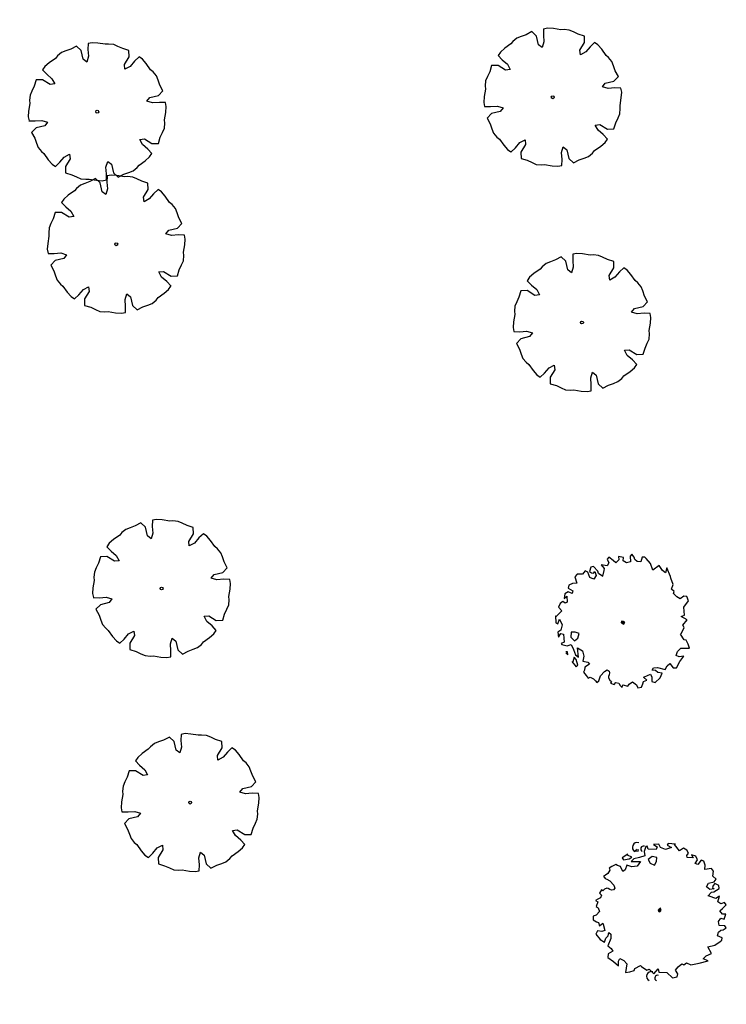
# Model space of a CAD drawing. Header units: feet. Extents: x 1377751 to 1381179, y 448542 to 452320.
# Tile 47 of 135: x 1377900 to 1378007, y 449128 to 449276. Entities that reach past the tile are written whole.
import ezdxf

# ---------------------------------------------------------------- set-up
doc = ezdxf.new("R2010")
doc.units = ezdxf.units.FT
doc.header["$MEASUREMENT"] = 0
for name, color, linetype in [('CAY', 94, 'Continuous'), ('DIENHOA', 3, 'Continuous'), ('VG_P_Cells', 3, 'Continuous')]:
    doc.layers.add(name, color=color, linetype=linetype)

# ---------------------------------------------------------------- blocks, each defined once
blk = doc.blocks.new('Cay02_mb')
at = {"layer": 'DIENHOA'}
for p, q in [((-221.6969999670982, 587.5442999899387), (-243.2699999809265, 571.3159499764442)), ((-213.8939999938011, 568.4526000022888), (-210.6823499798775, 584.680949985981)), ((-136.3230000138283, 616.1818499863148), (-153.305999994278, 566.0657999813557)), ((-123.4723500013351, 620.0009999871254), (-136.3230000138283, 616.1818499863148)), ((-115.2089999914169, 590.4076499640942), (-123.4723500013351, 620.0009999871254)), ((-36.72000002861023, 585.1574999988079), (-115.2089999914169, 590.4076499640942)), ((-9.638999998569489, 639.5705999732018), (-60.12900000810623, 636.7058999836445)), ((-60.12900000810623, 636.7058999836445), (-24.7859999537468, 610.9316999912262)), ((-24.7859999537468, 610.9316999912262), (-36.72000002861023, 585.1574999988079)), ((5.967000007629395, 607.1125499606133), (-9.638999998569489, 639.5705999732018)), ((55.53899997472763, 587.0677499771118), (5.967000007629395, 607.1125499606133)), ((115.2089999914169, 604.2491999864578), (55.53899997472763, 587.0677499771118)), ((83.53800004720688, 646.2517499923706), (71.60400003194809, 627.6379500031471)), ((71.60400003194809, 627.6379500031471), (115.2089999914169, 604.2491999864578)), ((154.2226499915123, 638.1368999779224), (83.53800004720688, 646.2517499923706)), ((145.0439999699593, 634.3190999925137), (154.2226499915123, 638.1368999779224)), ((194.1556500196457, 571.3159499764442), (145.0439999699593, 634.3190999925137)), ((235.0080000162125, 598.9990499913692), (194.1556500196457, 571.3159499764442)), ((265.7609999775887, 579.4307999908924), (235.0080000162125, 598.9990499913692)), ((-314.4150000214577, 540.2929499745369), (-371.3310000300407, 504.0184499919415)), ((-371.3310000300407, 504.0184499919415), (-356.6429999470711, 485.8825500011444)), ((-356.6429999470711, 485.8825500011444), (-300.6449999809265, 493.9960499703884)), ((-274.4819999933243, 511.1774999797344), (-316.7099999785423, 529.7926499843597)), ((-316.7099999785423, 529.7926499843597), (-316.7099999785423, 529.7926499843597)), ((-300.6449999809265, 493.9960499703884), (-274.4819999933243, 511.1774999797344)), ((-254.7450000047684, 493.9960499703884), (-280.4490000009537, 467.7452999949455)), ((-198.7469999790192, 506.8817999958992), (-254.7450000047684, 493.9960499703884)), ((-243.2699999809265, 571.3159499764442), (-213.8939999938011, 568.4526000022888)), ((-146.4209999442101, 524.0645999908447), (-198.7469999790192, 506.8817999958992)), ((-153.305999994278, 566.0657999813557), (-146.4209999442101, 524.0645999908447)), ((-74.81699997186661, 516.427649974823), (-115.2089999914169, 486.8356499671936)), ((-115.2089999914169, 486.8356499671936), (-93.17834997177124, 450.0845999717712)), ((-27.54000002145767, 508.3127999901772), (-74.81699997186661, 516.427649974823)), ((-31.67099994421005, 467.7452999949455), (-27.54000002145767, 508.3127999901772)), ((264.8429999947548, 527.8823999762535), (281.8260000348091, 551.2711499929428)), ((271.2689999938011, 508.3127999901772), (264.8429999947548, 527.8823999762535)), ((281.8260000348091, 551.2711499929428), (265.7609999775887, 579.4307999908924)), ((329.1030000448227, 503.5418999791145), (271.2689999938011, 508.3127999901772)), ((311.6596500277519, 532.6573500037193), (329.1030000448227, 503.5418999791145)), ((355.7250000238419, 519.7688999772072), (311.6596500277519, 532.6573500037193)), ((349.2990000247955, 448.6522499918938), (371.7900000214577, 485.8825500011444)), ((371.7900000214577, 485.8825500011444), (355.7250000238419, 519.7688999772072)), ((-470.0159999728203, 419.5381499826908), (-498.016350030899, 403.3111499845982)), ((-498.016350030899, 403.3111499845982), (-495.7200000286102, 394.7197499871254)), ((-495.7200000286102, 394.7197499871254), (-490.6709999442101, 381.8326499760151)), ((-450.2789999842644, 429.561899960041), (-470.0159999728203, 419.5381499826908)), ((-431.4599999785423, 438.6298499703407), (-450.2789999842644, 429.561899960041)), ((-414.9359999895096, 428.6060999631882), (-431.4599999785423, 438.6298499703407)), ((-385.5600000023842, 420.0160499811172), (-414.9359999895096, 428.6060999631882)), ((-362.1510000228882, 369.8999999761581), (-385.5600000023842, 420.0160499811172)), ((-324.0540000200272, 430.9942499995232), (-340.5793499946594, 385.6504499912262)), ((-276.3180000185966, 415.7189999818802), (-324.0540000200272, 430.9942499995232)), ((-280.4490000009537, 467.7452999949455), (-189.1079999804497, 466.7908499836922)), ((-223.0753499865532, 422.4014999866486), (-276.3180000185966, 415.7189999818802)), ((-189.1079999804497, 466.7908499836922), (-223.0753499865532, 422.4014999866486)), ((-93.17834997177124, 450.0845999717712), (-50.94900000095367, 432.9017999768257)), ((-50.94900000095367, 432.9017999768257), (-31.67099994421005, 467.7452999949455)), ((375.4620000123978, 437.6753999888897), (349.2990000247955, 448.6522499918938)), ((407.5920000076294, 480.1544999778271), (375.4620000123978, 437.6753999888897)), ((435.1320000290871, 470.608649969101), (407.5920000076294, 480.1544999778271)), ((447.0660000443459, 432.4252499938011), (435.1320000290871, 470.608649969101)), ((442.9350000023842, 388.5137999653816), (447.0660000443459, 432.4252499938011)), ((509.0310000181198, 399.4919999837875), (442.9350000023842, 388.5137999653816)), ((529.6846500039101, 373.7177999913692), (509.0310000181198, 399.4919999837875)), ((-534.2760000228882, 335.0578499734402), (-552.1769999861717, 324.0809999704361)), ((-552.1769999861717, 324.0809999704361), (-535.652999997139, 301.1701499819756)), ((-535.652999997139, 301.1701499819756), (-520.0469999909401, 292.5787499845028)), ((-509.4899999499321, 349.8524999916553), (-534.2760000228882, 335.0578499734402)), ((-520.0469999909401, 292.5787499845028), (-490.6709999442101, 279.2150999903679)), ((-490.6709999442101, 381.8326499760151), (-509.4899999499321, 349.8524999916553)), ((-340.5793499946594, 385.6504499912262), (-362.1510000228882, 369.8999999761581)), ((523.2600000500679, 322.1707499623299), (529.6846500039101, 373.7177999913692)), ((553.5539999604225, 293.0552999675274), (523.2600000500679, 322.1707499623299)), ((535.652999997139, 269.1913499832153), (553.5539999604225, 293.0552999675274)), ((-543.4573499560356, 194.2568999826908), (-559.061999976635, 178.5064499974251)), ((-520.964999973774, 204.2792999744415), (-543.4573499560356, 194.2568999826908)), ((-507.1949999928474, 202.371749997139), (-520.964999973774, 204.2792999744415)), ((-492.5069999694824, 191.3921999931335), (-507.1949999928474, 202.371749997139)), ((-490.6709999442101, 279.2150999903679), (-452.1149999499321, 233.8712999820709)), ((-442.0183500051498, 207.1426499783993), (-454.8689999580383, 187.5743999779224)), ((-452.1149999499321, 233.8712999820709), (-442.0183500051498, 207.1426499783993)), ((459.4589999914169, 219.0766499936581), (480.5730000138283, 254.3953499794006)), ((492.5070000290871, 190.9156499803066), (459.4589999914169, 219.0766499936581)), ((480.5730000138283, 254.3953499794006), (535.652999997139, 269.1913499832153)), ((535.194000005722, 197.598149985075), (492.5070000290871, 190.9156499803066)), ((525.5550000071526, 232.440299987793), (518.2110000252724, 212.8720499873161)), ((518.2110000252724, 212.8720499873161), (535.194000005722, 197.598149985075)), ((540.7020000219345, 252.0085499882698), (525.5550000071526, 232.440299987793)), ((533.3566499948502, 170.3929499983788), (584.7660000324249, 203.8027499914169)), ((582.4710000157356, 233.394749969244), (540.7020000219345, 252.0085499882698)), ((584.7660000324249, 203.8027499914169), (582.4710000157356, 233.394749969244)), ((-610.9303500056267, 97.84394997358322), (-633.8790000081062, 83.046599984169)), ((-584.3083500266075, 110.2544999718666), (-610.9303500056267, 97.84394997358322)), ((-574.2089999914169, 190.4377499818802), (-593.9460000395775, 157.5058499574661)), ((-593.9460000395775, 157.5058499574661), (-574.6679999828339, 136.9817999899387)), ((-574.6679999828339, 136.9817999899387), (-584.3083500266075, 110.2544999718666)), ((-559.061999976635, 178.5064499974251), (-574.2089999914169, 190.4377499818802)), ((-473.2289999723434, 186.6212999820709), (-492.5069999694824, 191.3921999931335)), ((-454.8689999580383, 187.5743999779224), (-473.2289999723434, 186.6212999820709)), ((474.147000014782, 127.9124999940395), (508.5719999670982, 167.0516999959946)), ((479.6549999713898, 129.8227499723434), (474.147000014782, 127.9124999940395)), ((533.8169999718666, 109.7765999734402), (479.6549999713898, 129.8227499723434)), ((508.5719999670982, 167.0516999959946), (533.3566499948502, 170.3929499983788)), ((552.1769999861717, 103.5719999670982), (533.8169999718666, 109.7765999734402)), ((589.3560000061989, 127.9124999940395), (552.1769999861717, 103.5719999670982)), ((572.371649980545, 69.6829499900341), (589.3560000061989, 127.9124999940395)), ((-633.8790000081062, 83.046599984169), (-609.0929999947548, 71.1152999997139)), ((-609.0929999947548, 71.1152999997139), (-626.077349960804, 25.29629999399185)), ((-626.077349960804, 25.29629999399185), (-607.2569999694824, 10.97819998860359)), ((-607.2569999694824, 10.97819998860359), (-592.1100000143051, -25.29765000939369)), ((0, 0), (-16.98299998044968, -9.54720002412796)), ((9.596553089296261, 9.266358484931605), (-7.386446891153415, -0.2808415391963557)), ((6.382203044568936, -7.916441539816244), (14.18655312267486, 3.538308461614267)), ((601.2900000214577, 51.54704999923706), (572.371649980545, 69.6829499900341)), ((591.1919999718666, -17.66070002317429), (617.8126500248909, 4.77224999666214)), ((638.4690000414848, 63.47969999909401), (601.2900000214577, 51.54704999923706)), ((617.8126500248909, 4.77224999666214), (654.9930000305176, 42.95564997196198)), ((654.9930000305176, 42.95564997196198), (638.4690000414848, 63.47969999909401)), ((-654.533999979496, -69.20775002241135), (-654.9929999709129, -105.9601500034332)), ((-625.6169999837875, -60.13845002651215), (-654.533999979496, -69.20775002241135)), ((-592.1100000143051, -25.29765000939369), (-625.6169999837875, -60.13845002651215)), ((-16.98299998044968, -9.54720002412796), (-11.47499996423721, -23.86665001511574)), ((-11.47499996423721, -23.86665001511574), (-3.214350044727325, -17.18280002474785)), ((-7.386446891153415, -0.2808415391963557), (-1.878446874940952, -14.60029153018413)), ((9.596553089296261, -5.053091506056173), (-7.386446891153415, -14.60029153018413)), ((-7.386446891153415, -14.60029153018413), (-1.878446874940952, -28.91974152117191)), ((-3.214350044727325, -17.18280002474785), (4.590000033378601, -5.728050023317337)), ((-1.878446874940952, -14.60029153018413), (6.382203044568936, -7.916441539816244)), ((-1.878446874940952, -28.91974152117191), (6.382203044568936, -22.23589153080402)), ((6.382203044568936, -22.23589153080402), (14.18655312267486, -10.78114152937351)), ((578.7990000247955, -121.2313500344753), (601.2900000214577, -90.68490001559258)), ((617.8126500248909, -51.54705002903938), (591.1919999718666, -17.66070002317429)), ((601.2900000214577, -90.68490001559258), (632.9596500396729, -99.27765002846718)), ((649.944000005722, -51.54705002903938), (617.8126500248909, -51.54705002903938)), ((632.9596500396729, -99.27765002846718), (649.944000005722, -51.54705002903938)), ((-654.9929999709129, -105.9601500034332), (-623.3219999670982, -125.0505000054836)), ((-623.3219999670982, -125.0505000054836), (-601.2913500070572, -132.2109000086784)), ((-601.2913500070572, -132.2109000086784), (-592.569000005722, -166.5764999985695)), ((-592.569000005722, -166.5764999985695), (-560.4389999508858, -139.8465000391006)), ((-560.4389999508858, -139.8465000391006), (-556.3080000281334, -148.9158000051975)), ((-556.3080000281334, -148.9158000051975), (-540.2429999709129, -210.0087000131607)), ((583.8479999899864, -160.847100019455), (578.7990000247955, -121.2313500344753)), ((638.9280000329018, -166.0986000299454), (583.8479999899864, -160.847100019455)), ((623.3219999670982, -203.3262000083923), (654.5340000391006, -183.7579500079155)), ((654.5340000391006, -183.7579500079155), (638.9280000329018, -166.0986000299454)), ((-611.847000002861, -214.3044000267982), (-627.9133499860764, -245.3274000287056)), ((-627.9133499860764, -245.3274000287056), (-586.6019999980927, -299.7391500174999)), ((-569.6189999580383, -220.9869000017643), (-611.847000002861, -214.3044000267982)), ((-540.2429999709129, -210.0087000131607), (-569.6189999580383, -220.9869000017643)), ((-544.8330000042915, -325.9899000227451), (-531.9810000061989, -284.9417999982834)), ((-531.9810000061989, -284.9417999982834), (-508.5719999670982, -264.897000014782)), ((-481.9499999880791, -288.7609500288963), (-511.327349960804, -361.3099500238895)), ((-508.5719999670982, -264.897000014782), (-502.1459999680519, -231.9637500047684)), ((-502.1459999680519, -231.9637500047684), (-481.9499999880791, -248.1921000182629)), ((-481.9499999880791, -248.1921000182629), (-481.9499999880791, -288.7609500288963)), ((569.619000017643, -264.4204500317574), (576.9629999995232, -228.623850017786)), ((613.2239999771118, -283.5108000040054), (569.619000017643, -264.4204500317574)), ((576.9629999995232, -228.623850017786), (600.8296499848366, -206.1909000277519)), ((600.8296499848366, -206.1909000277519), (623.3219999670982, -203.3262000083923)), ((610.4699999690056, -307.3747500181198), (613.2239999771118, -283.5108000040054)), ((-586.6019999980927, -299.7391500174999), (-544.8330000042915, -325.9899000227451)), ((-511.327349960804, -361.3099500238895), (-478.277999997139, -386.6049000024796)), ((-478.277999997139, -386.6049000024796), (-460.3770000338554, -415.2438000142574)), ((472.768649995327, -370.3779000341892), (541.1610000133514, -355.1053500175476)), ((508.1129999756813, -436.2444000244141), (472.768649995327, -370.3779000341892)), ((541.1610000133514, -355.1053500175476), (593.027999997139, -318.3543000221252)), ((593.027999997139, -318.3543000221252), (610.4699999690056, -307.3747500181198)), ((-506.2770000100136, -440.0635499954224), (-510.8669999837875, -474.9043500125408)), ((-510.8669999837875, -474.9043500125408), (-455.3293499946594, -514.9980000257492)), ((-460.3770000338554, -415.2438000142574), (-506.2770000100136, -440.0635499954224)), ((428.7060000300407, -490.6548000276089), (455.7856499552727, -461.5407000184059)), ((455.7856499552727, -461.5407000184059), (508.1129999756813, -436.2444000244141)), ((-455.3293499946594, -514.9980000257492), (-407.1330000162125, -558.4315500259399)), ((-407.5920000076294, -513.5656500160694), (-391.5270000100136, -487.3149000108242)), ((-407.1330000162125, -558.4315500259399), (-407.5920000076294, -513.5656500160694)), ((-391.5270000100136, -487.3149000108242), (-352.5120000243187, -504.4963500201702)), ((-352.5120000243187, -504.4963500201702), (-324.5143499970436, -539.8164000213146)), ((-324.5143499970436, -539.8164000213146), (-335.9879999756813, -624.2967000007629)), ((-246.4829999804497, -583.249949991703), (-188.1899999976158, -555.5668500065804)), ((-188.1899999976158, -555.5668500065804), (-179.0099999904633, -566.5450500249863)), ((-179.0099999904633, -566.5450500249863), (-126.6839999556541, -601.3872000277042)), ((156.5189999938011, -599.4783000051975), (179.9266499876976, -569.8863000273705)), ((179.9266499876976, -569.8863000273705), (217.5660000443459, -538.8633000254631)), ((217.5660000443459, -538.8633000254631), (236.3850000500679, -549.3622500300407)), ((236.3850000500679, -549.3622500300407), (263.9250000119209, -527.8837500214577)), ((263.9250000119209, -527.8837500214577), (306.6119999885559, -548.8843500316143)), ((306.6119999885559, -548.8843500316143), (370.4116500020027, -534.0897000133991)), ((370.4116500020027, -534.0897000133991), (386.9370000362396, -531.7015500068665)), ((386.9370000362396, -531.7015500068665), (477.3600000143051, -508.7934000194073)), ((477.3600000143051, -508.7934000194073), (428.7060000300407, -490.6548000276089)), ((-335.9879999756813, -624.2967000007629), (-296.0563499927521, -618.5699999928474)), ((-296.0563499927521, -618.5699999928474), (-253.3693500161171, -602.819550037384)), ((-253.3693500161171, -602.819550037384), (-246.4829999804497, -583.249949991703)), ((-126.6839999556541, -601.3872000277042), (-103.7353500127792, -591.3648000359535)), ((-103.7353500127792, -591.3648000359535), (-57.375, -638.6148000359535)), ((-57.375, -638.6148000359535), (-15.14699995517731, -586.5912000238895)), ((-15.14699995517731, -586.5912000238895), (-7.804349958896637, -620.0010000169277)), ((-7.804349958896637, -620.0010000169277), (70.22699999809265, -624.7746000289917)), ((70.22699999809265, -624.7746000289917), (126.6826500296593, -677.2761000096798)), ((126.6826500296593, -677.2761000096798), (172.5839999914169, -666.2979000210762)), ((178.0920000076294, -636.7072499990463), (156.5189999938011, -599.4783000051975)), ((172.5839999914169, -666.2979000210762), (178.0920000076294, -636.7072499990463))]:
    blk.add_line(p, q, dxfattribs=at)
blk = doc.blocks.new('A$C33F97315')
at = {"layer": 'CAY', "linetype": 'Continuous'}
for points in [[(275.6801657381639, 275.7430277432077), (247.495515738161, 255.5735277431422), (218.8006157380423, 229.5501277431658), (187.371815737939, 217.7116777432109), (187.8209657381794, 243.9866277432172), (219.889365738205, 283.1796777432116), (223.5599157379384, 319.21632774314), (190.1882657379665, 334.5121277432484), (164.8077157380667, 350.9863777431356), (142.5445657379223, 364.3425777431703), (114.3625157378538, 370.8906777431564), (95.66006573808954, 371.7792277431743), (54.94666573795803, 384.4964777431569), (23.07521573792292, 390.9152277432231), (-0.1343342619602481, 389.747177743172)], [(-0.2630342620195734, 389.9376277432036), (-5.930384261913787, 355.7430777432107), (-7.818634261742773, 317.0524777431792), (-21.67143426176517, 286.4589277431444), (-39.93318426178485, 305.3550777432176), (-44.97068426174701, 355.7430777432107), (-67.85653426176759, 383.8217777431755), (-102.2707842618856, 371.0414777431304), (-131.8659342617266, 364.7410277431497), (-157.0534342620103, 358.4431777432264), (-181.610434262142, 343.1473777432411), (-195.4632342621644, 330.5490777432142), (-233.2451342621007, 310.7546277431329), (-260.3208842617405, 292.7567777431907), (-275.9059342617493, 275.5187777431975)], [(-276.1314842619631, 275.5623277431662), (-255.960684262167, 247.3770277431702), (-229.9372842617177, 218.681477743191), (-218.1001342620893, 187.252677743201), (-244.3731342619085, 187.7031277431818), (-283.5661842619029, 219.7708777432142), (-319.6041342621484, 223.4420777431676), (-334.9005842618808, 190.0697777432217), (-351.3728842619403, 164.6885777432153), (-364.7297342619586, 142.4241277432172), (-371.2778342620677, 114.244677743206), (-372.1650842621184, 95.54092774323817), (-384.8823342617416, 54.82882774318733), (-391.3036842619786, 22.95737774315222), (-390.1343342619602, -0.2528222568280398)], [(390.0554657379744, -0.1241222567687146), (355.8628657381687, 5.543227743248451), (317.170965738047, 7.431477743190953), (286.5774157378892, 21.28557774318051), (305.4735657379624, 39.54472774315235), (355.8628657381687, 44.58352774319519), (383.9409157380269, 67.47067774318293), (371.1599657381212, 101.8849277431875), (364.8608157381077, 131.4787777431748), (358.5616657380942, 156.6669277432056), (343.2652157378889, 181.2245777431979), (330.6682157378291, 195.0760777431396), (310.8724657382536, 232.8566777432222), (292.8752657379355, 259.9337277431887), (275.6379157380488, 275.5187777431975)], [(-390.3234842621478, -0.3821722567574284), (-356.1315342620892, -6.049522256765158), (-317.4396342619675, -7.937772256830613), (-286.8460842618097, -21.79122225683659), (-305.7422342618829, -40.05102225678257), (-356.1315342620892, -45.08917225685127), (-384.2089342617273, -67.97632225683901), (-371.4286342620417, -102.3905722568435), (-365.1294842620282, -131.9850722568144), (-358.8303342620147, -157.1732222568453), (-343.5332342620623, -181.730872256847), (-330.9362342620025, -195.5823722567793), (-311.140484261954, -233.3629722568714), (-293.143934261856, -260.4393722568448), (-275.9059342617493, -276.0250722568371)], [(275.8628157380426, -276.0686222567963), (255.6920157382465, -247.8833222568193), (229.6686157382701, -219.1877722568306), (217.8314657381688, -187.7589722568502), (244.104465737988, -188.2094222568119), (283.2975157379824, -220.2765222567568), (319.3354657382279, -223.9483722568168), (334.6325657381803, -190.5754222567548), (351.1042157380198, -165.194872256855), (364.4610657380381, -142.9304222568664), (371.0091657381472, -114.7509722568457), (371.897065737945, -96.04722225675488), (384.6143157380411, -55.33512225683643), (391.0350157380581, -23.46367225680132), (389.8656657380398, -0.2528222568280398)], [(-275.9488342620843, -276.2493222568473), (-247.7641842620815, -256.0791722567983), (-219.0686342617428, -230.0557722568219), (-187.6398342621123, -218.21797225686), (-188.0889842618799, -244.4929222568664), (-220.1580342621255, -283.6859722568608), (-223.8285842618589, -319.7226222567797), (-190.456934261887, -335.018422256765), (-165.0763842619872, -351.4926722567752), (-142.8125842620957, -364.8482222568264), (-114.6311842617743, -371.3963222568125), (-95.92808426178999, -372.2855222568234), (-55.21468426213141, -385.002122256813), (-23.34388426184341, -391.4215222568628), (-0.1343342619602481, -390.252822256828)], [(-0.004984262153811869, -390.4432722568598), (5.661715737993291, -356.2493722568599), (7.550615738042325, -317.5587722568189), (21.40341573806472, -286.9645722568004), (39.66451573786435, -305.8607222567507), (44.70201573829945, -356.2493722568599), (67.58851573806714, -384.3280722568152), (102.0027657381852, -371.5471222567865), (131.597265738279, -365.2473222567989), (156.7847657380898, -358.9494722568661), (181.3424157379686, -343.6530222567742), (195.195215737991, -331.0553722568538), (232.9764657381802, -311.260272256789), (260.0522157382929, -293.2630722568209), (275.6379157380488, -276.0250722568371)]]:
    blk.add_lwpolyline(points, dxfattribs=at)
blk.add_circle((-0.1343342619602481, -0.2528222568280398), 8.125, dxfattribs=at)
blk = doc.blocks.new('TREE - DECIDUOUS')
at = {"color": 0, "linetype": 'ByBlock'}
blk.add_arc((-0.003675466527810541, -0.00872805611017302), 0.002978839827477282, 149.7766185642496, 324.2421169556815, dxfattribs=at)
blk = doc.blocks.new('Bayberry')
at = {"layer": 'VG_P_Cells'}
for p, xscale, yscale, zscale in [((-0.003410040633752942, -0.0006137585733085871, 839.961), 240, 240, 240), ((0.03836892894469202, 0.01329299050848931, 694.9186819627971), 138.9901895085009, 138.9901895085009, 138.9901895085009)]:
    blk.add_blockref('TREE - DECIDUOUS', p, dxfattribs=dict(at, xscale=xscale, yscale=yscale, zscale=zscale))

msp = doc.modelspace()

# ---------------------------------------------------------------- block references
at = {"layer": 'VG_P_Cells'}
for name, p, xscale, yscale, zscale, rotation in [('A$C33F97315', (1377980.63715193, 449264.5275968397), 0.026578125, 0.026578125, 0.026578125, 97.59309498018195), ('A$C33F97315', (1377912.052679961, 449262.3600117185), 0.026578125, 0.026578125, 0.026578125, 97.59309498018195), ('A$C33F97315', (1377914.919587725, 449242.4046870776), 0.026578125, 0.026578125, 0.026578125, 97.59309498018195), ('A$C33F97315', (1377985.04443696, 449230.6187714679), 0.026578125, 0.026578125, 0.026578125, 97.59309498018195), ('A$C33F97315', (1377921.741340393, 449190.5802600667), 0.026578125, 0.026578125, 0.026578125, 97.59309498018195), ('Cay02_mb', (1377991.072507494, 449185.4374910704), 0.0153014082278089, 0.0153014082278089, 0.0153014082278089, 97.57290130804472), ('A$C33F97315', (1377926.042341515, 449158.3479719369), 0.026578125, 0.026578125, 0.026578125, 97.59309498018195)]:
    msp.add_blockref(name, p, dxfattribs=dict(at, xscale=xscale, yscale=yscale, zscale=zscale, rotation=rotation))
at = {"layer": 'VG_P_Cells', "rotation": 280.1212023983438}
for p in [(1377995.565646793, 449151.1339850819, 825.7415302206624), (1377997.692997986, 449131.6899210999)]:
    msp.add_blockref('Bayberry', p, dxfattribs=at)
at = {"layer": 'VG_P_Cells', "xscale": 0.0153014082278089, "yscale": 0.0153014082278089, "zscale": 0.0153014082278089}
msp.add_blockref('Cay02_mb', (1377996.760171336, 449142.325279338), dxfattribs=at)

doc.saveas('drawing.dxf')
